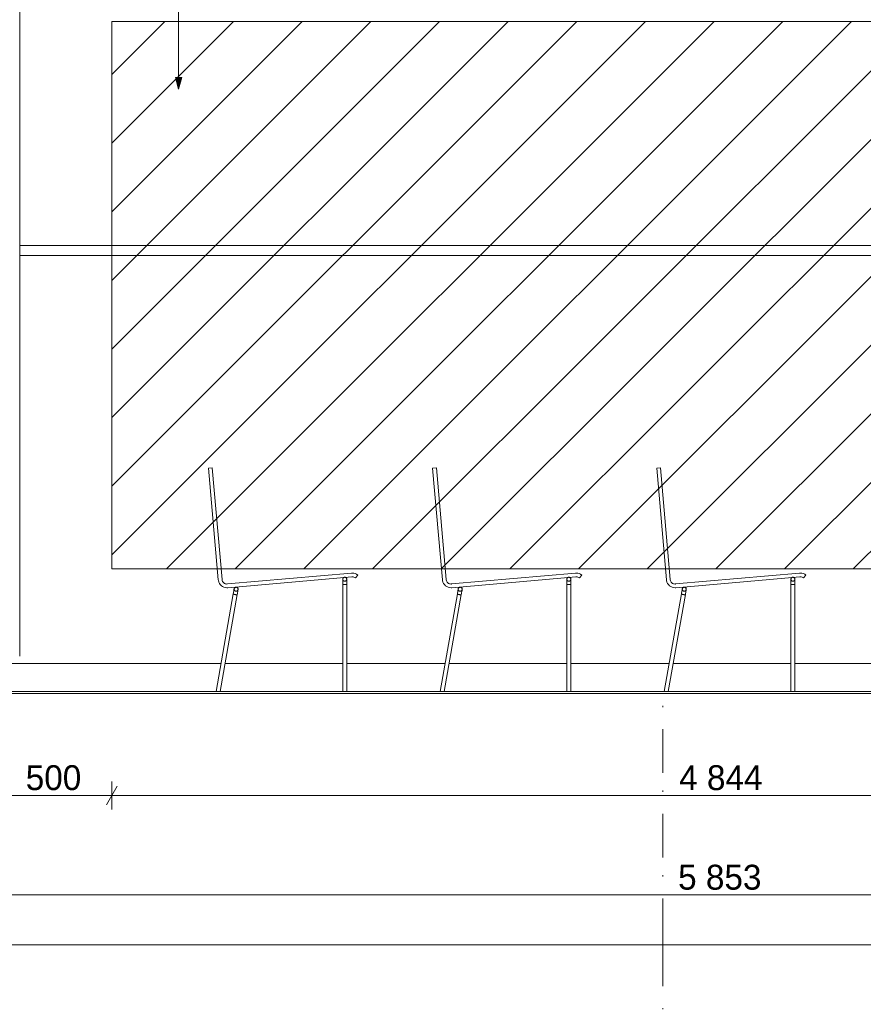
# Paper-space layout 'SA-901 Seinavaade' of a CAD drawing. Header units: millimetres. Extents: x 15 to 415, y 5 to 292.
# Tile 3 of 11: x 89 to 157, y 148 to 228. Entities that reach past the tile are written whole.
import ezdxf
from ezdxf.xclip import XClip

# ---------------------------------------------------------------- set-up
doc = ezdxf.new("R2010")
doc.units = ezdxf.units.MM
doc.header["$MEASUREMENT"] = 0
doc.header["$XCLIPFRAME"] = 2
doc.linetypes.add('Dot & Dashed', pattern=[6.702778, 3.527778, -1.763889, 0, -1.411111])
for name, color, linetype in [('AR - Mööbel', 7, 'Continuous'), ('AR - Teljed', 7, 'Continuous'), ('AR - Vahelaed', 7, 'Continuous'), ('SA - aknakatted', 7, 'Continuous'), ('SA - Kunstihange', 7, 'Continuous'), ('SA - liist põrandaliist', 7, 'Continuous'), ('SA - liist seinaliist', 7, 'Continuous'), ('SA - põrandaviimistlus', 7, 'Continuous'), ('SA - seinteviimistlus', 7, 'Continuous')]:
    doc.layers.add(name, color=color, linetype=linetype)
doc.styles.add('GENERATED_STYLE_3', font='txt')

# ---------------------------------------------------------------- blocks, each defined once
blk = doc.blocks.new('Drawing_1_1', base_point=(59.679, 173.49))
at = {"layer": 'SA - Kunstihange', "linetype": 'Continuous', "lineweight": 13}
h = blk.add_hatch(dxfattribs=at)
h.set_pattern_fill('Common_Brick_0001', color=1, style=0, pattern_type=2)
h.set_pattern_definition([(45, (144.7693, 205.4904), (-2.75772, 2.75772), [])])
h.paths.add_polyline_path([(193.212, 227.49), (96.327, 227.49), (96.327, 183.49), (193.212, 183.49)])
blk.add_hatch(color=7, dxfattribs=at).paths.add_polyline_path([(101.684, 222.06), (101.934, 222.993), (101.434, 222.993)])
at = {"layer": 'AR - Mööbel', "color": 7, "linetype": 'Continuous', "lineweight": 15}
for p, q in [((104.385, 191.614), (104.086, 191.588)), ((122.385, 191.614), (122.086, 191.588)), ((140.385, 191.614), (140.086, 191.588)), ((116.077, 182.997), (115.884, 182.766)), ((134.077, 182.997), (133.884, 182.766)), ((152.077, 182.997), (151.884, 182.766))]:
    blk.add_line(p, q, dxfattribs=at)
at = {"layer": 'AR - Mööbel', "color": 251, "linetype": 'Continuous', "lineweight": 13}
for p, q in [((106.246, 182.017), (106.273, 182.025)), ((106.246, 182.018), (106.273, 182.025)), ((106.273, 182.025), (106.301, 182.028)), ((106.301, 182.028), (106.329, 182.025)), ((106.329, 182.025), (106.356, 182.017)), ((106.329, 182.025), (106.356, 182.018)), ((114.865, 182.674), (114.867, 182.702)), ((114.865, 182.674), (114.865, 182.667)), ((114.865, 182.666), (114.865, 182.667)), ((114.865, 182.644), (114.865, 182.666)), ((114.865, 182.607), (114.865, 182.644)), ((114.865, 182.557), (114.865, 182.607)), ((114.865, 182.496), (114.865, 182.557)), ((114.865, 182.424), (114.865, 182.496)), ((114.865, 182.345), (114.865, 182.424)), ((114.865, 182.261), (114.865, 182.345)), ((114.865, 173.65), (114.865, 182.261)), ((114.867, 182.256), (114.865, 182.261)), ((114.867, 182.702), (114.875, 182.729)), ((114.867, 182.702), (114.867, 182.702)), ((114.875, 182.251), (114.867, 182.256)), ((114.874, 182.729), (114.875, 182.729)), ((114.875, 182.729), (114.886, 182.754)), ((114.886, 182.247), (114.875, 182.251)), ((114.886, 182.754), (114.902, 182.777)), ((114.886, 182.754), (114.902, 182.777)), ((114.886, 182.754), (114.886, 182.754)), ((114.902, 182.243), (114.886, 182.247)), ((114.902, 182.777), (114.922, 182.797)), ((114.902, 182.777), (114.922, 182.796)), ((114.922, 182.239), (114.902, 182.243)), ((114.922, 182.796), (114.926, 182.799)), ((114.922, 182.797), (114.925, 182.799)), ((114.945, 182.237), (114.922, 182.239)), ((114.97, 182.235), (114.945, 182.237)), ((114.997, 182.233), (114.97, 182.235)), ((115.025, 182.233), (114.997, 182.233)), ((115.053, 182.233), (115.025, 182.233)), ((115.08, 182.235), (115.053, 182.233)), ((115.105, 182.237), (115.08, 182.235)), ((115.101, 182.814), (115.105, 182.812)), ((115.102, 182.814), (115.105, 182.813)), ((115.105, 182.813), (115.128, 182.797)), ((115.105, 182.812), (115.128, 182.796)), ((115.128, 182.239), (115.105, 182.237)), ((115.128, 182.797), (115.148, 182.777)), ((115.128, 182.796), (115.148, 182.777)), ((115.148, 182.243), (115.128, 182.239)), ((115.148, 182.777), (115.164, 182.754)), ((115.148, 182.777), (115.164, 182.754)), ((115.164, 182.247), (115.148, 182.243)), ((115.164, 182.754), (115.175, 182.729)), ((115.164, 182.754), (115.164, 182.754)), ((115.175, 182.251), (115.164, 182.247)), ((115.175, 182.729), (115.183, 182.702)), ((115.175, 182.729), (115.175, 182.729)), ((115.183, 182.256), (115.175, 182.251)), ((115.183, 182.702), (115.185, 182.674)), ((115.183, 182.702), (115.183, 182.702)), ((115.185, 182.261), (115.183, 182.256)), ((115.185, 182.674), (115.185, 182.667)), ((115.185, 182.666), (115.185, 182.667)), ((115.185, 182.644), (115.185, 182.666)), ((115.185, 182.607), (115.185, 182.644)), ((115.185, 182.557), (115.185, 182.607)), ((115.185, 182.496), (115.185, 182.557)), ((115.185, 182.424), (115.185, 182.496)), ((115.185, 182.345), (115.185, 182.424)), ((115.185, 182.261), (115.185, 182.345)), ((115.185, 173.65), (115.185, 182.261)), ((124.246, 182.017), (124.273, 182.025)), ((124.246, 182.018), (124.273, 182.025)), ((124.273, 182.025), (124.301, 182.028)), ((124.301, 182.028), (124.329, 182.025)), ((124.329, 182.025), (124.356, 182.017)), ((124.329, 182.025), (124.356, 182.018)), ((132.865, 182.674), (132.867, 182.702)), ((132.865, 182.674), (132.865, 182.667)), ((132.865, 182.666), (132.865, 182.667)), ((132.865, 182.644), (132.865, 182.666)), ((132.865, 182.607), (132.865, 182.644)), ((132.865, 182.557), (132.865, 182.607)), ((132.865, 182.496), (132.865, 182.557)), ((132.865, 182.424), (132.865, 182.496)), ((132.865, 182.345), (132.865, 182.424)), ((132.865, 182.261), (132.865, 182.345)), ((132.865, 173.65), (132.865, 182.261)), ((132.867, 182.256), (132.865, 182.261)), ((132.867, 182.702), (132.875, 182.729)), ((132.867, 182.702), (132.867, 182.702)), ((132.875, 182.251), (132.867, 182.256)), ((132.874, 182.729), (132.875, 182.729)), ((132.875, 182.729), (132.886, 182.754)), ((132.886, 182.247), (132.875, 182.251)), ((132.886, 182.754), (132.902, 182.777)), ((132.886, 182.754), (132.902, 182.777)), ((132.886, 182.754), (132.886, 182.754)), ((132.902, 182.243), (132.886, 182.247)), ((132.902, 182.777), (132.922, 182.797)), ((132.902, 182.777), (132.922, 182.796)), ((132.922, 182.239), (132.902, 182.243)), ((132.922, 182.796), (132.926, 182.799)), ((132.922, 182.797), (132.925, 182.799)), ((132.945, 182.237), (132.922, 182.239)), ((132.97, 182.235), (132.945, 182.237)), ((132.997, 182.233), (132.97, 182.235)), ((133.025, 182.233), (132.997, 182.233)), ((133.053, 182.233), (133.025, 182.233)), ((133.08, 182.235), (133.053, 182.233)), ((133.105, 182.237), (133.08, 182.235)), ((133.101, 182.814), (133.105, 182.812)), ((133.102, 182.814), (133.105, 182.813)), ((133.105, 182.813), (133.128, 182.797)), ((133.105, 182.812), (133.128, 182.796)), ((133.128, 182.239), (133.105, 182.237)), ((133.128, 182.797), (133.148, 182.777)), ((133.128, 182.796), (133.148, 182.777)), ((133.148, 182.243), (133.128, 182.239)), ((133.148, 182.777), (133.164, 182.754)), ((133.148, 182.777), (133.164, 182.754)), ((133.164, 182.247), (133.148, 182.243)), ((133.164, 182.754), (133.175, 182.729)), ((133.164, 182.754), (133.164, 182.754)), ((133.175, 182.251), (133.164, 182.247)), ((133.175, 182.729), (133.183, 182.702)), ((133.175, 182.729), (133.175, 182.729)), ((133.183, 182.256), (133.175, 182.251)), ((133.183, 182.702), (133.185, 182.674)), ((133.183, 182.702), (133.183, 182.702)), ((133.185, 182.261), (133.183, 182.256)), ((133.185, 182.674), (133.185, 182.667)), ((133.185, 182.666), (133.185, 182.667)), ((133.185, 182.644), (133.185, 182.666)), ((133.185, 182.607), (133.185, 182.644)), ((133.185, 182.557), (133.185, 182.607)), ((133.185, 182.496), (133.185, 182.557)), ((133.185, 182.424), (133.185, 182.496)), ((133.185, 182.345), (133.185, 182.424)), ((133.185, 182.261), (133.185, 182.345)), ((133.185, 173.65), (133.185, 182.261)), ((142.246, 182.017), (142.273, 182.025)), ((142.246, 182.018), (142.273, 182.025)), ((142.273, 182.025), (142.301, 182.028)), ((142.301, 182.028), (142.329, 182.025)), ((142.329, 182.025), (142.356, 182.017)), ((142.329, 182.025), (142.356, 182.018)), ((150.865, 182.674), (150.867, 182.702)), ((150.865, 182.674), (150.865, 182.667)), ((150.865, 182.666), (150.865, 182.667)), ((150.865, 182.644), (150.865, 182.666)), ((150.865, 182.607), (150.865, 182.644)), ((150.865, 182.557), (150.865, 182.607)), ((150.865, 182.496), (150.865, 182.557)), ((150.865, 182.424), (150.865, 182.496)), ((150.865, 182.345), (150.865, 182.424)), ((150.865, 182.261), (150.865, 182.345)), ((150.865, 173.65), (150.865, 182.261)), ((150.867, 182.256), (150.865, 182.261)), ((150.867, 182.702), (150.875, 182.729)), ((150.867, 182.702), (150.867, 182.702)), ((150.875, 182.251), (150.867, 182.256)), ((150.874, 182.729), (150.875, 182.729)), ((150.875, 182.729), (150.886, 182.754)), ((150.886, 182.247), (150.875, 182.251)), ((150.886, 182.754), (150.902, 182.777)), ((150.886, 182.754), (150.902, 182.777)), ((150.886, 182.754), (150.886, 182.754)), ((150.902, 182.243), (150.886, 182.247)), ((150.902, 182.777), (150.922, 182.797)), ((150.902, 182.777), (150.922, 182.796)), ((150.922, 182.239), (150.902, 182.243)), ((150.922, 182.796), (150.926, 182.799)), ((150.922, 182.797), (150.925, 182.799)), ((150.945, 182.237), (150.922, 182.239)), ((150.97, 182.235), (150.945, 182.237)), ((150.997, 182.233), (150.97, 182.235)), ((151.025, 182.233), (150.997, 182.233)), ((151.053, 182.233), (151.025, 182.233)), ((151.08, 182.235), (151.053, 182.233)), ((151.105, 182.237), (151.08, 182.235)), ((151.101, 182.814), (151.105, 182.812)), ((151.102, 182.814), (151.105, 182.813)), ((151.105, 182.813), (151.128, 182.797)), ((151.105, 182.812), (151.128, 182.796)), ((151.128, 182.239), (151.105, 182.237)), ((151.128, 182.797), (151.148, 182.777)), ((151.128, 182.796), (151.148, 182.777)), ((151.148, 182.243), (151.128, 182.239)), ((151.148, 182.777), (151.164, 182.754)), ((151.148, 182.777), (151.164, 182.754)), ((151.164, 182.247), (151.148, 182.243)), ((151.164, 182.754), (151.175, 182.729)), ((151.164, 182.754), (151.164, 182.754)), ((151.175, 182.251), (151.164, 182.247)), ((151.175, 182.729), (151.183, 182.702)), ((151.175, 182.729), (151.175, 182.729)), ((151.183, 182.256), (151.175, 182.251)), ((151.183, 182.702), (151.185, 182.674)), ((151.183, 182.702), (151.183, 182.702)), ((151.185, 182.261), (151.183, 182.256)), ((151.185, 182.674), (151.185, 182.667)), ((151.185, 182.666), (151.185, 182.667)), ((151.185, 182.644), (151.185, 182.666)), ((151.185, 182.607), (151.185, 182.644)), ((151.185, 182.557), (151.185, 182.607)), ((151.185, 182.496), (151.185, 182.557)), ((151.185, 182.424), (151.185, 182.496)), ((151.185, 182.345), (151.185, 182.424)), ((151.185, 182.261), (151.185, 182.345)), ((151.185, 173.65), (151.185, 182.261)), ((104.69, 173.65), (106.072, 181.488)), ((105.015, 173.65), (106.387, 181.432)), ((106.072, 181.488), (106.086, 181.571)), ((106.073, 181.483), (106.072, 181.488)), ((106.079, 181.477), (106.073, 181.483)), ((106.09, 181.471), (106.079, 181.477)), ((106.086, 181.571), (106.1, 181.649)), ((106.105, 181.464), (106.09, 181.471)), ((106.1, 181.649), (106.112, 181.719)), ((106.124, 181.457), (106.105, 181.464)), ((106.112, 181.719), (106.123, 181.78)), ((106.123, 181.78), (106.132, 181.829)), ((106.146, 181.45), (106.124, 181.457)), ((106.132, 181.829), (106.138, 181.866)), ((106.138, 181.866), (106.142, 181.888)), ((106.143, 181.895), (106.142, 181.888)), ((106.143, 181.895), (106.151, 181.922)), ((106.171, 181.444), (106.146, 181.45)), ((106.151, 181.922), (106.162, 181.947)), ((106.151, 181.922), (106.151, 181.922)), ((106.162, 181.947), (106.178, 181.97)), ((106.162, 181.947), (106.162, 181.948)), ((106.197, 181.438), (106.171, 181.444)), ((106.178, 181.97), (106.198, 181.99)), ((106.178, 181.97), (106.198, 181.99)), ((106.178, 181.97), (106.178, 181.97)), ((106.224, 181.433), (106.197, 181.438)), ((106.198, 181.99), (106.221, 182.006)), ((106.198, 181.99), (106.221, 182.006)), ((106.221, 182.006), (106.246, 182.018)), ((106.221, 182.006), (106.246, 182.017)), ((106.252, 181.428), (106.224, 181.433)), ((106.279, 181.425), (106.252, 181.428)), ((106.304, 181.423), (106.279, 181.425)), ((106.327, 181.421), (106.304, 181.423)), ((106.347, 181.421), (106.327, 181.421)), ((106.363, 181.422), (106.347, 181.421)), ((106.356, 182.018), (106.381, 182.006)), ((106.356, 182.017), (106.381, 182.006)), ((106.376, 181.425), (106.363, 181.422)), ((106.384, 181.428), (106.376, 181.425)), ((106.381, 182.006), (106.404, 181.99)), ((106.381, 182.006), (106.404, 181.99)), ((106.387, 181.432), (106.384, 181.428)), ((106.387, 181.432), (106.401, 181.515)), ((106.401, 181.515), (106.415, 181.593)), ((106.404, 181.99), (106.424, 181.97)), ((106.404, 181.99), (106.424, 181.97)), ((106.415, 181.593), (106.428, 181.664)), ((106.424, 181.97), (106.44, 181.947)), ((106.424, 181.97), (106.44, 181.948)), ((106.428, 181.664), (106.438, 181.725)), ((106.438, 181.725), (106.447, 181.774)), ((106.44, 181.948), (106.451, 181.922)), ((106.44, 181.947), (106.451, 181.922)), ((106.447, 181.774), (106.453, 181.81)), ((106.451, 181.922), (106.459, 181.895)), ((106.451, 181.922), (106.451, 181.922)), ((106.453, 181.81), (106.457, 181.832)), ((106.459, 181.84), (106.457, 181.832)), ((106.459, 181.895), (106.461, 181.867)), ((106.459, 181.895), (106.459, 181.895)), ((106.461, 181.867), (106.459, 181.839)), ((106.461, 181.868), (106.461, 181.867)), ((122.69, 173.65), (124.072, 181.488)), ((123.015, 173.65), (124.387, 181.432)), ((124.072, 181.488), (124.086, 181.571)), ((124.073, 181.483), (124.072, 181.488)), ((124.079, 181.477), (124.073, 181.483)), ((124.09, 181.471), (124.079, 181.477)), ((124.086, 181.571), (124.1, 181.649)), ((124.105, 181.464), (124.09, 181.471)), ((124.1, 181.649), (124.112, 181.719)), ((124.124, 181.457), (124.105, 181.464)), ((124.112, 181.719), (124.123, 181.78)), ((124.123, 181.78), (124.132, 181.829)), ((124.146, 181.45), (124.124, 181.457)), ((124.132, 181.829), (124.138, 181.866)), ((124.138, 181.866), (124.142, 181.888)), ((124.143, 181.895), (124.142, 181.888)), ((124.143, 181.895), (124.151, 181.922)), ((124.171, 181.444), (124.146, 181.45)), ((124.151, 181.922), (124.162, 181.947)), ((124.151, 181.922), (124.151, 181.922)), ((124.162, 181.947), (124.178, 181.97)), ((124.162, 181.947), (124.162, 181.948)), ((124.197, 181.438), (124.171, 181.444)), ((124.178, 181.97), (124.198, 181.99)), ((124.178, 181.97), (124.198, 181.99)), ((124.178, 181.97), (124.178, 181.97)), ((124.224, 181.433), (124.197, 181.438)), ((124.198, 181.99), (124.221, 182.006)), ((124.198, 181.99), (124.221, 182.006)), ((124.221, 182.006), (124.246, 182.018)), ((124.221, 182.006), (124.246, 182.017)), ((124.252, 181.428), (124.224, 181.433)), ((124.279, 181.425), (124.252, 181.428)), ((124.304, 181.423), (124.279, 181.425)), ((124.327, 181.421), (124.304, 181.423)), ((124.347, 181.421), (124.327, 181.421)), ((124.363, 181.422), (124.347, 181.421)), ((124.356, 182.018), (124.381, 182.006)), ((124.356, 182.017), (124.381, 182.006)), ((124.376, 181.425), (124.363, 181.422)), ((124.384, 181.428), (124.376, 181.425)), ((124.381, 182.006), (124.404, 181.99)), ((124.381, 182.006), (124.404, 181.99)), ((124.387, 181.432), (124.384, 181.428)), ((124.387, 181.432), (124.401, 181.515)), ((124.401, 181.515), (124.415, 181.593)), ((124.404, 181.99), (124.424, 181.97)), ((124.404, 181.99), (124.424, 181.97)), ((124.415, 181.593), (124.428, 181.664)), ((124.424, 181.97), (124.44, 181.947)), ((124.424, 181.97), (124.44, 181.948)), ((124.428, 181.664), (124.438, 181.725)), ((124.438, 181.725), (124.447, 181.774)), ((124.44, 181.948), (124.451, 181.922)), ((124.44, 181.947), (124.451, 181.922)), ((124.447, 181.774), (124.453, 181.81)), ((124.451, 181.922), (124.459, 181.895)), ((124.451, 181.922), (124.451, 181.922)), ((124.453, 181.81), (124.457, 181.832)), ((124.459, 181.84), (124.457, 181.832)), ((124.459, 181.895), (124.461, 181.867)), ((124.459, 181.895), (124.459, 181.895)), ((124.461, 181.867), (124.459, 181.839)), ((124.461, 181.868), (124.461, 181.867)), ((140.69, 173.65), (142.072, 181.488)), ((141.015, 173.65), (142.387, 181.432)), ((142.072, 181.488), (142.086, 181.571)), ((142.073, 181.483), (142.072, 181.488)), ((142.079, 181.477), (142.073, 181.483)), ((142.09, 181.471), (142.079, 181.477)), ((142.086, 181.571), (142.1, 181.649)), ((142.105, 181.464), (142.09, 181.471)), ((142.1, 181.649), (142.112, 181.719)), ((142.124, 181.457), (142.105, 181.464)), ((142.112, 181.719), (142.123, 181.78)), ((142.123, 181.78), (142.132, 181.829)), ((142.146, 181.45), (142.124, 181.457)), ((142.132, 181.829), (142.138, 181.866)), ((142.138, 181.866), (142.142, 181.888)), ((142.143, 181.895), (142.142, 181.888)), ((142.143, 181.895), (142.151, 181.922)), ((142.171, 181.444), (142.146, 181.45)), ((142.151, 181.922), (142.162, 181.947)), ((142.151, 181.922), (142.151, 181.922)), ((142.162, 181.947), (142.178, 181.97)), ((142.162, 181.947), (142.162, 181.948)), ((142.197, 181.438), (142.171, 181.444)), ((142.178, 181.97), (142.198, 181.99)), ((142.178, 181.97), (142.198, 181.99)), ((142.178, 181.97), (142.178, 181.97)), ((142.224, 181.433), (142.197, 181.438)), ((142.198, 181.99), (142.221, 182.006)), ((142.198, 181.99), (142.221, 182.006)), ((142.221, 182.006), (142.246, 182.018)), ((142.221, 182.006), (142.246, 182.017)), ((142.252, 181.428), (142.224, 181.433)), ((142.279, 181.425), (142.252, 181.428)), ((142.304, 181.423), (142.279, 181.425)), ((142.327, 181.421), (142.304, 181.423)), ((142.347, 181.421), (142.327, 181.421)), ((142.363, 181.422), (142.347, 181.421)), ((142.356, 182.018), (142.381, 182.006)), ((142.356, 182.017), (142.381, 182.006)), ((142.376, 181.425), (142.363, 181.422)), ((142.384, 181.428), (142.376, 181.425)), ((142.381, 182.006), (142.404, 181.99)), ((142.381, 182.006), (142.404, 181.99)), ((142.387, 181.432), (142.384, 181.428)), ((142.387, 181.432), (142.401, 181.515)), ((142.401, 181.515), (142.415, 181.593)), ((142.404, 181.99), (142.424, 181.97)), ((142.404, 181.99), (142.424, 181.97)), ((142.415, 181.593), (142.428, 181.664)), ((142.424, 181.97), (142.44, 181.947)), ((142.424, 181.97), (142.44, 181.948)), ((142.428, 181.664), (142.438, 181.725)), ((142.438, 181.725), (142.447, 181.774)), ((142.44, 181.948), (142.451, 181.922)), ((142.44, 181.947), (142.451, 181.922)), ((142.447, 181.774), (142.453, 181.81)), ((142.451, 181.922), (142.459, 181.895)), ((142.451, 181.922), (142.451, 181.922)), ((142.453, 181.81), (142.457, 181.832)), ((142.459, 181.84), (142.457, 181.832)), ((142.459, 181.895), (142.461, 181.867)), ((142.459, 181.895), (142.459, 181.895)), ((142.461, 181.867), (142.459, 181.839)), ((142.461, 181.868), (142.461, 181.867))]:
    blk.add_line(p, q, dxfattribs=at)
at = {"layer": 'AR - Mööbel', "color": 7, "linetype": 'Continuous', "lineweight": 15, "flags": 128}
for points in [[(104.086, 191.588), (104.87, 182.622), (104.876, 182.561), (104.907, 182.443), (104.959, 182.332), (105.029, 182.231), (105.116, 182.145), (105.216, 182.074), (105.327, 182.023), (105.446, 181.991), (105.568, 181.98), (105.629, 181.986), (115.591, 182.857), (115.626, 182.86), (115.695, 182.854), (115.763, 182.836), (115.826, 182.806), (115.884, 182.766)], [(104.385, 191.614), (105.169, 182.648), (105.172, 182.613), (105.19, 182.546), (105.22, 182.482), (105.26, 182.425), (105.31, 182.375), (105.367, 182.335), (105.43, 182.306), (105.498, 182.287), (105.568, 182.281), (105.603, 182.284), (115.565, 183.156), (115.626, 183.161), (115.748, 183.151), (115.866, 183.119), (115.977, 183.067), (116.077, 182.997)], [(122.086, 191.588), (122.87, 182.622), (122.876, 182.561), (122.907, 182.443), (122.959, 182.332), (123.029, 182.231), (123.116, 182.145), (123.216, 182.074), (123.327, 182.023), (123.446, 181.991), (123.568, 181.98), (123.629, 181.986), (133.591, 182.857), (133.626, 182.86), (133.695, 182.854), (133.763, 182.836), (133.826, 182.806), (133.884, 182.766)], [(122.385, 191.614), (123.169, 182.648), (123.172, 182.613), (123.19, 182.546), (123.22, 182.482), (123.26, 182.425), (123.31, 182.375), (123.367, 182.335), (123.43, 182.306), (123.498, 182.287), (123.568, 182.281), (123.603, 182.284), (133.565, 183.156), (133.626, 183.161), (133.748, 183.151), (133.866, 183.119), (133.977, 183.067), (134.077, 182.997)], [(140.086, 191.588), (140.87, 182.622), (140.876, 182.561), (140.907, 182.443), (140.959, 182.332), (141.029, 182.231), (141.116, 182.145), (141.216, 182.074), (141.327, 182.023), (141.446, 181.991), (141.568, 181.98), (141.629, 181.986), (151.591, 182.857), (151.626, 182.86), (151.695, 182.854), (151.763, 182.836), (151.826, 182.806), (151.884, 182.766)], [(140.385, 191.614), (141.169, 182.648), (141.172, 182.613), (141.19, 182.546), (141.22, 182.482), (141.26, 182.425), (141.31, 182.375), (141.367, 182.335), (141.43, 182.306), (141.498, 182.287), (141.568, 182.281), (141.603, 182.284), (151.565, 183.156), (151.626, 183.161), (151.748, 183.151), (151.866, 183.119), (151.977, 183.067), (152.077, 182.997)]]:
    blk.add_lwpolyline(points, dxfattribs=at)
for points in [[(114.865, 182.667), (114.867, 182.639), (114.875, 182.612), (114.886, 182.587), (114.902, 182.564), (114.922, 182.544), (114.945, 182.528), (114.97, 182.517), (114.997, 182.509), (115.025, 182.507), (115.053, 182.509), (115.08, 182.517), (115.105, 182.528), (115.128, 182.544), (115.148, 182.564), (115.164, 182.587), (115.175, 182.612), (115.183, 182.639), (115.185, 182.667), (115.183, 182.695), (115.175, 182.722), (115.164, 182.747), (115.148, 182.77), (115.128, 182.79), (115.105, 182.806), (115.08, 182.817), (115.053, 182.825), (115.025, 182.827), (114.997, 182.825), (114.97, 182.817), (114.945, 182.806), (114.922, 182.79), (114.902, 182.77), (114.886, 182.747), (114.875, 182.722), (114.867, 182.695)], [(132.865, 182.667), (132.867, 182.639), (132.875, 182.612), (132.886, 182.587), (132.902, 182.564), (132.922, 182.544), (132.945, 182.528), (132.97, 182.517), (132.997, 182.509), (133.025, 182.507), (133.053, 182.509), (133.08, 182.517), (133.105, 182.528), (133.128, 182.544), (133.148, 182.564), (133.164, 182.587), (133.175, 182.612), (133.183, 182.639), (133.185, 182.667), (133.183, 182.695), (133.175, 182.722), (133.164, 182.747), (133.148, 182.77), (133.128, 182.79), (133.105, 182.806), (133.08, 182.817), (133.053, 182.825), (133.025, 182.827), (132.997, 182.825), (132.97, 182.817), (132.945, 182.806), (132.922, 182.79), (132.902, 182.77), (132.886, 182.747), (132.875, 182.722), (132.867, 182.695)], [(150.865, 182.667), (150.867, 182.639), (150.875, 182.612), (150.886, 182.587), (150.902, 182.564), (150.922, 182.544), (150.945, 182.528), (150.97, 182.517), (150.997, 182.509), (151.025, 182.507), (151.053, 182.509), (151.08, 182.517), (151.105, 182.528), (151.128, 182.544), (151.148, 182.564), (151.164, 182.587), (151.175, 182.612), (151.183, 182.639), (151.185, 182.667), (151.183, 182.695), (151.175, 182.722), (151.164, 182.747), (151.148, 182.77), (151.128, 182.79), (151.105, 182.806), (151.08, 182.817), (151.053, 182.825), (151.025, 182.827), (150.997, 182.825), (150.97, 182.817), (150.945, 182.806), (150.922, 182.79), (150.902, 182.77), (150.886, 182.747), (150.875, 182.722), (150.867, 182.695)], [(106.142, 181.832), (106.149, 181.805), (106.161, 181.78), (106.177, 181.757), (106.197, 181.737), (106.22, 181.721), (106.245, 181.71), (106.272, 181.702), (106.3, 181.7), (106.327, 181.702), (106.354, 181.71), (106.38, 181.721), (106.403, 181.737), (106.422, 181.757), (106.438, 181.78), (106.45, 181.805), (106.457, 181.832), (106.46, 181.86), (106.457, 181.888), (106.45, 181.915), (106.438, 181.94), (106.422, 181.963), (106.403, 181.983), (106.38, 181.999), (106.354, 182.01), (106.327, 182.018), (106.3, 182.02), (106.272, 182.018), (106.245, 182.01), (106.22, 181.999), (106.197, 181.983), (106.177, 181.963), (106.161, 181.94), (106.149, 181.915), (106.142, 181.888), (106.14, 181.86)], [(124.142, 181.832), (124.149, 181.805), (124.161, 181.78), (124.177, 181.757), (124.197, 181.737), (124.22, 181.721), (124.245, 181.71), (124.272, 181.702), (124.3, 181.7), (124.327, 181.702), (124.354, 181.71), (124.38, 181.721), (124.403, 181.737), (124.422, 181.757), (124.438, 181.78), (124.45, 181.805), (124.457, 181.832), (124.46, 181.86), (124.457, 181.888), (124.45, 181.915), (124.438, 181.94), (124.422, 181.963), (124.403, 181.983), (124.38, 181.999), (124.354, 182.01), (124.327, 182.018), (124.3, 182.02), (124.272, 182.018), (124.245, 182.01), (124.22, 181.999), (124.197, 181.983), (124.177, 181.963), (124.161, 181.94), (124.149, 181.915), (124.142, 181.888), (124.14, 181.86)], [(142.142, 181.832), (142.149, 181.805), (142.161, 181.78), (142.177, 181.757), (142.197, 181.737), (142.22, 181.721), (142.245, 181.71), (142.272, 181.702), (142.3, 181.7), (142.327, 181.702), (142.354, 181.71), (142.38, 181.721), (142.403, 181.737), (142.422, 181.757), (142.438, 181.78), (142.45, 181.805), (142.457, 181.832), (142.46, 181.86), (142.457, 181.888), (142.45, 181.915), (142.438, 181.94), (142.422, 181.963), (142.403, 181.983), (142.38, 181.999), (142.354, 182.01), (142.327, 182.018), (142.3, 182.02), (142.272, 182.018), (142.245, 182.01), (142.22, 181.999), (142.197, 181.983), (142.177, 181.963), (142.161, 181.94), (142.149, 181.915), (142.142, 181.888), (142.14, 181.86)]]:
    blk.add_lwpolyline(points, close=True, dxfattribs=at)
at = {"layer": 'AR - Teljed', "color": 251, "linetype": 'Dot & Dashed', "lineweight": 13}
for q in [(140.576, 173.49), (140.576, 93.49)]:
    blk.add_line((140.576, 153.49), q, dxfattribs=at)
at = {"layer": 'AR - Vahelaed', "color": 7, "linetype": 'Continuous', "lineweight": 15, "flags": 128}
blk.add_lwpolyline([(334.423, 173.49), (333.103, 173.49), (332.863, 173.49), (332.603, 173.49), (332.203, 173.49), (324.608, 173.49), (94.322, 173.49), (86.722, 173.49), (86.322, 173.49)], dxfattribs=at)
at = {"layer": 'SA - aknakatted', "color": 251, "linetype": 'Continuous', "lineweight": 13}
for p, q in [((88.92, 176.49), (88.92, 240.255)), ((88.921, 176.49), (88.921, 240.255)), ((88.92, 176.49), (88.921, 176.49))]:
    blk.add_line(p, q, dxfattribs=at)
at = {"layer": 'SA - Kunstihange', "color": 7, "linetype": 'Continuous', "lineweight": 9}
for p, q in [((101.684, 222.993), (101.684, 256.461)), ((96.327, 164.164), (96.327, 166.414)), ((86.322, 165.289), (96.327, 165.289)), ((96.327, 165.289), (193.212, 165.289)), ((86.159, 157.287), (203.212, 157.287)), ((86.159, 153.284), (332.603, 153.284))]:
    blk.add_line(p, q, dxfattribs=at)
at = {"layer": 'SA - Kunstihange', "color": 1, "linetype": 'Continuous', "lineweight": 13}
for p, q in [((96.327, 227.49), (193.212, 227.49)), ((96.327, 183.49), (96.327, 227.49)), ((193.212, 183.49), (96.327, 183.49))]:
    blk.add_line(p, q, dxfattribs=at)
at = {"layer": 'SA - Kunstihange', "color": 7, "linetype": 'Continuous', "lineweight": 13}
for p, q in [((101.684, 222.06), (101.434, 222.993)), ((101.434, 222.993), (101.934, 222.993)), ((101.684, 222.06), (101.934, 222.993)), ((96.76, 166.039), (95.894, 164.539))]:
    blk.add_line(p, q, dxfattribs=at)
at = {"layer": 'SA - liist põrandaliist', "color": 251, "linetype": 'Continuous', "lineweight": 13}
for p, q in [((86.722, 175.89), (105.085, 175.89)), ((105.41, 175.89), (114.865, 175.89)), ((115.185, 175.89), (123.085, 175.89)), ((123.41, 175.89), (132.865, 175.89)), ((133.185, 175.89), (141.085, 175.89)), ((141.41, 175.89), (150.865, 175.89)), ((151.185, 175.89), (159.085, 175.89))]:
    blk.add_line(p, q, dxfattribs=at)
at = {"layer": 'SA - liist seinaliist', "color": 5, "linetype": 'Continuous', "lineweight": 13}
for p, q in [((88.921, 209.49), (202.812, 209.49)), ((88.921, 208.69), (202.812, 208.69))]:
    blk.add_line(p, q, dxfattribs=at)
at = {"layer": 'SA - põrandaviimistlus', "color": 7, "linetype": 'Continuous', "lineweight": 15}
for p, q in [((94.322, 173.65), (86.322, 173.65)), ((324.608, 173.65), (94.322, 173.65))]:
    blk.add_line(p, q, dxfattribs=at)
at = {"layer": 'SA - seinteviimistlus', "color": 251, "linetype": 'Continuous', "lineweight": 13}
blk.add_line((203.172, 208.681), (88.921, 208.681), dxfattribs=at)
at = {"layer": 'SA - Kunstihange', "color": 7, "linetype": 'Continuous', "lineweight": 9, "char_height": 2, "attachment_point": 7, "style": 'GENERATED_STYLE_3'}
for s, insert, width in [('{\\A1;500}', (89.404, 165.689), 3.84002), ('{\\A1;4\xa0844}', (141.889, 165.689), 5.76002), ('{\\A1;5\xa0853}', (141.805, 157.687), 5.76002)]:
    blk.add_mtext(s, dxfattribs=dict(at, insert=insert, width=width))

psp = doc.layouts.new('SA-901 Seinavaade')

# ---------------------------------------------------------------- block references
at = {"color": 7, "linetype": 'Continuous', "lineweight": 13}
ref = psp.add_blockref('Drawing_1_1', (59.679, 173.49), dxfattribs=at)
XClip(ref).set_block_clipping_path([(43.7286911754, 55.9171001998), (379.8973894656, 266.6280666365)])

doc.saveas('drawing.dxf')
